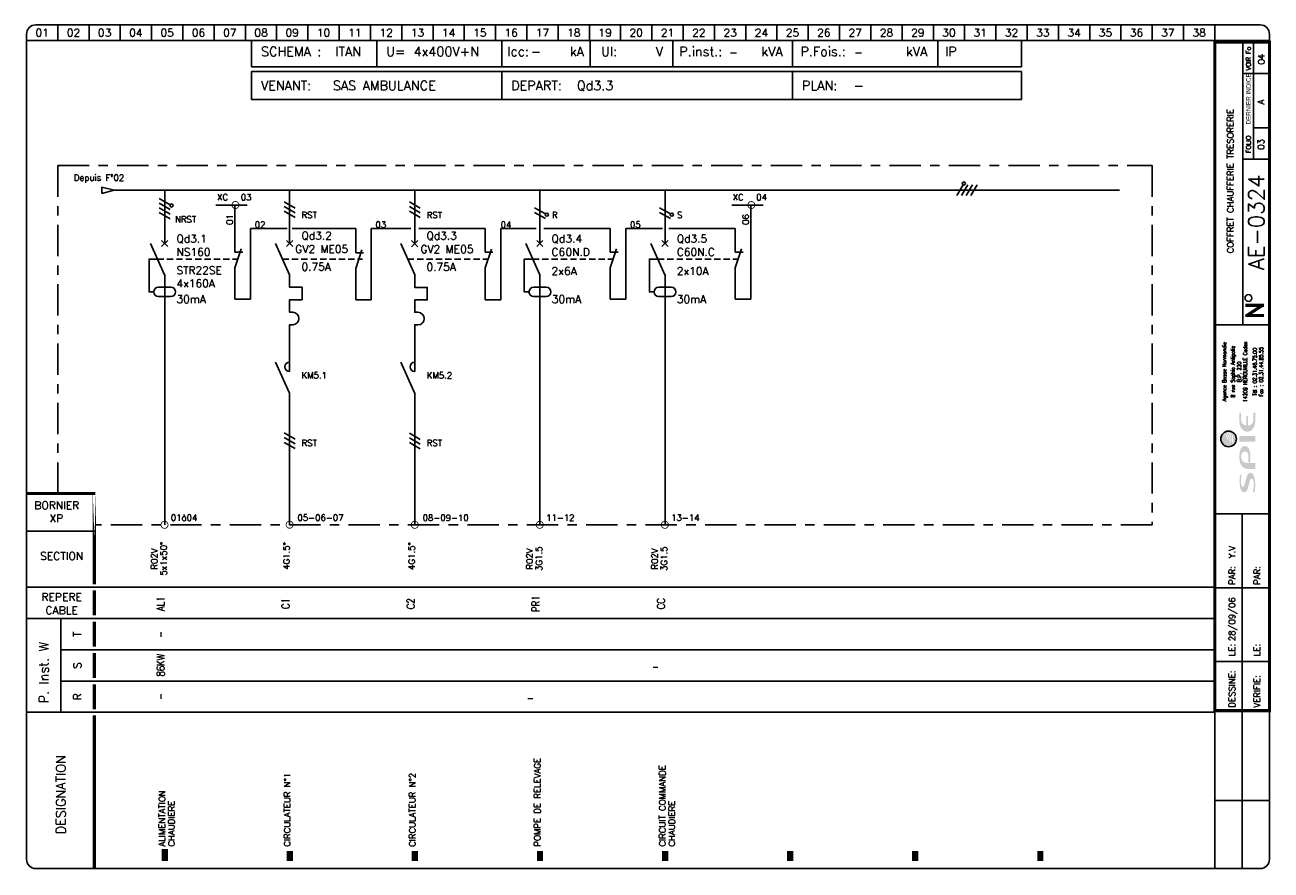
# Model space of a CAD drawing. Header units: millimetres. Extents: x 0 to 398, y -1 to 270.
import ezdxf
from ezdxf.enums import TextEntityAlignment as Align

# ---------------------------------------------------------------- set-up
doc = ezdxf.new("R2010")
doc.units = ezdxf.units.MM
doc.header["$LTSCALE"] = 20
doc.header["$MEASUREMENT"] = 0
doc.linetypes.add('AXES', pattern=[0.95, 0.5, -0.15, 0.15, -0.15])
doc.linetypes.add('DISCONTINU', pattern=[0.15, 0.1, -0.05])
for name, color, linetype in [('LOGO_SPIE', 160, 'Continuous'), ('POINTILLE', 5, 'DISCONTINU'), ('TEXTE', 3, 'Continuous'), ('TRAIAXE', 6, 'AXES'), ('TRAIFIN', 1, 'Continuous'), ('TRAIGROS', 2, 'Continuous'), ('TRAIMOY', 4, 'Continuous')]:
    doc.layers.add(name, color=color, linetype=linetype)
doc.styles.add('ROMANS8', font='ROMANS8.shx')
doc.styles.get("Standard").update_dxf_attribs({"font": 'simplex.shx'})
doc.styles.add('TEXTE', font='txt8', dxfattribs={"height": 2.5})
doc.styles.add('TXT', font='txt', dxfattribs={"width": 0.8})

# ---------------------------------------------------------------- blocks, each defined once
blk = doc.blocks.new('CART')
at = {"layer": 'TEXTE', "color": 7}
for p, q in [((72.02, 264.91), (72.02, 256.49)), ((112.02, 264.91), (112.02, 256.49)), ((152.02, 264.91), (152.02, 256.49)), ((180.26, 264.91), (180.26, 256.49)), ((206.73, 264.91), (206.73, 256.49)), ((244.98, 264.91), (244.98, 256.49)), ((291.46, 264.91), (291.46, 256.49)), ((318.22, 264.91), (318.22, 256.49)), ((318.22, 256.49), (72.02, 256.49)), ((72, 246), (72, 255)), ((72, 255), (318.25, 255)), ((152, 255), (152, 246)), ((245, 255), (245, 246)), ((318.25, 255), (318.25, 246)), ((318.25, 246), (72, 246)), ((11.02, 79.91), (11.02, 49.91))]:
    blk.add_line(p, q, dxfattribs=at)
at = {"layer": 'TEXTE', "color": 7, "const_width": 1}
for points in [[(395.77, 180.16), (389.77, 180.16)], [(390.27, 176.91), (395.27, 180.16)], [(395.77, 176.91), (389.77, 176.91)]]:
    blk.add_lwpolyline(points, dxfattribs=at)
at = {"layer": 'TEXTE', "color": 7}
blk.add_circle((390.78, 182.5), 1.08, dxfattribs=at)
at = {"layer": 'TRAIAXE', "color": 6}
for p, q in [((10.02, 119.91), (10.02, 224.91)), ((10.02, 224.91), (360.02, 224.91)), ((360.02, 224.91), (360.02, 109.91)), ((360.02, 109.91), (22.02, 109.91))]:
    blk.add_line(p, q, dxfattribs=at)
at = {"layer": 'TRAIFIN', "color": 7}
for p, q in [((10.02, 269.91), (10.02, 264.91)), ((20.02, 269.91), (20.02, 264.91)), ((30.02, 269.91), (30.02, 264.91)), ((40.02, 269.91), (40.02, 264.91)), ((50.02, 269.91), (50.02, 264.91)), ((60.02, 269.91), (60.02, 264.91)), ((70.02, 269.91), (70.02, 264.91)), ((80.02, 269.91), (80.02, 264.91)), ((90.02, 269.91), (90.02, 264.91)), ((100.02, 269.91), (100.02, 264.91)), ((110.02, 269.91), (110.02, 264.91)), ((120.02, 269.91), (120.02, 264.91)), ((130.02, 269.91), (130.02, 264.91)), ((140.02, 269.91), (140.02, 264.91)), ((150.02, 269.91), (150.02, 264.91)), ((160.02, 269.91), (160.02, 264.91)), ((170.02, 269.91), (170.02, 264.91)), ((180.02, 269.91), (180.02, 264.91)), ((190.02, 269.91), (190.02, 264.91)), ((200.02, 269.91), (200.02, 264.91)), ((210.02, 269.91), (210.02, 264.91)), ((220.02, 269.91), (220.02, 264.91)), ((230.02, 269.91), (230.02, 264.91)), ((240.02, 269.91), (240.02, 264.91)), ((250.02, 269.91), (250.02, 264.91)), ((260.02, 269.91), (260.02, 264.91)), ((270.02, 269.91), (270.02, 264.91)), ((280.02, 269.91), (280.02, 264.91)), ((290.02, 269.91), (290.02, 264.91)), ((300.02, 269.91), (300.02, 264.91)), ((310.02, 269.91), (310.02, 264.91)), ((320.02, 269.91), (320.02, 264.91)), ((330.02, 269.91), (330.02, 264.91)), ((340.02, 269.91), (340.02, 264.91)), ((350.02, 269.91), (350.02, 264.91)), ((360.02, 269.91), (360.02, 264.91)), ((370.02, 269.91), (370.02, 264.91)), ((380.02, 269.91), (380.02, 264.91)), ((392.43, 226.95), (392.43, 264.41)), ((392.43, 237), (396.98, 237))]:
    blk.add_line(p, q, dxfattribs=at)
at = {"layer": 'TRAIGROS', "color": 7}
for p, q in [((3.02, 269.91), (394.52, 269.91)), ((0.02, 266.91), (0.02, 264.91)), ((0.02, 264.91), (0.02, 2.91)), ((397.52, 264.91), (0.02, 264.91)), ((397.52, 264.91), (0.02, 264.91)), ((389.02, 173.91), (389.02, 264.41)), ((397.52, 266.91), (397.52, 264.91)), ((397.52, 2.91), (397.52, 264.91)), ((389.02, 254.41), (397.02, 254.41)), ((389.02, 226.92), (397.02, 226.92)), ((380.02, 173.91), (397.52, 173.91)), ((380.02, 113.43), (397.53, 113.43)), ((0.02, 107.91), (22.02, 107.91)), ((0.02, 89.91), (380.02, 89.91)), ((11.02, 79.91), (0.02, 79.91)), ((11.02, 79.91), (380.02, 79.91)), ((11.02, 69.91), (380.02, 69.91)), ((11.02, 59.91), (380.02, 59.91)), ((0.02, 49.91), (380.02, 49.91)), ((380.02, -0.12), (380.02, 50.43)), ((3.02, -0.09), (394.52, -0.09))]:
    blk.add_line(p, q, dxfattribs=at)
for points, const_width in [([(380.02, 264.41), (380.02, 50.43), (397.52, 50.43), (397.52, 264.41), (380.02, 264.41)], 1), ([(0.02, 119.91), (22.02, 119.91)], 1), ([(21.73, 88.91), (21.73, 80.91)], 1), ([(21.73, 78.91), (21.73, 70.91)], 1), ([(21.73, 68.91), (21.73, 60.91)], 1), ([(21.73, 58.91), (21.73, 50.91)], 1), ([(21.73, 48.91), (21.73, 43.38)], 1), ([(21.73, 43.38), (21.73, -0.09)], 1), ([(44.23, 6.14), (44.23, 2.27)], 2), ([(84.23, 5.5), (84.23, 2.27)], 2), ([(124.23, 5.5), (124.23, 2.27)], 2), ([(164.23, 5.5), (164.23, 2.27)], 2), ([(204.23, 5.5), (204.23, 2.27)], 2), ([(244.23, 5.5), (244.23, 2.27)], 2), ([(284.23, 5.5), (284.23, 2.27)], 2), ([(324.23, 5.5), (324.23, 2.27)], 2)]:
    blk.add_lwpolyline(points, dxfattribs=dict(at, const_width=const_width))
at = {"layer": 'TRAIGROS', "color": 7, "const_width": 1}
blk.add_lwpolyline([(21.73, 119.95), (21.73, 90.91)], close=True, dxfattribs=at)
at = {"layer": 'TRAIGROS', "color": 7}
for centre, start, end in [((3.02, 266.91), 90, 180), ((394.52, 266.91), 0, 90), ((3.02, 2.91), 180, 270), ((394.52, 2.91), 270, 0)]:
    blk.add_arc(centre, 3, start, end, dxfattribs=at)
at = {"layer": 'TRAIMOY', "color": 7}
for p, q in [((388.77, -0.1), (388.77, 113.43)), ((380.02, 89.73), (397.53, 89.73)), ((380.02, 66.18), (397.53, 66.18)), ((380.02, 21.66), (397.53, 21.66))]:
    blk.add_line(p, q, dxfattribs=at)
at = {"layer": 'TEXTE', "color": 7}
for s, p in [('01', (5.02, 267.41)), ('02', (15.02, 267.41)), ('03', (25.02, 267.41)), ('04', (35.02, 267.41)), ('05', (45.02, 267.41)), ('06', (55.02, 267.41)), ('07', (65.02, 267.41)), ('08', (75.02, 267.41)), ('09', (85.02, 267.41)), ('10', (95.02, 267.41)), ('11', (105.02, 267.41)), ('12', (115.02, 267.41)), ('13', (125.02, 267.41)), ('14', (135.02, 267.41)), ('15', (145.02, 267.41)), ('16', (155.02, 267.41)), ('17', (165.02, 267.41)), ('18', (175.02, 267.41)), ('19', (185.02, 267.41)), ('20', (195.02, 267.41)), ('21', (205.02, 267.41)), ('22', (215.02, 267.41)), ('23', (225.02, 267.41)), ('24', (235.02, 267.41)), ('25', (245.02, 267.41)), ('26', (255.02, 267.41)), ('27', (265.02, 267.41)), ('28', (275.02, 267.41)), ('29', (285.02, 267.41)), ('30', (295.02, 267.41)), ('31', (305.02, 267.41)), ('32', (315.02, 267.41)), ('33', (325.02, 267.41)), ('34', (335.02, 267.41)), ('35', (345.02, 267.41)), ('36', (355.02, 267.41)), ('37', (365.02, 267.41)), ('38', (375.02, 267.41))]:
    blk.add_text(s, height=2.5, dxfattribs=at).set_placement(p, align=Align.MIDDLE)
for s, height, p in [('kA', 3, (173.77, 259.91)), ('Ul:', 3, (183.77, 259.91)), ('P.inst.:', 3, (208.77, 259.91)), ('kVA', 3, (235.02, 259.91)), ('P.Fois.:', 3, (247.52, 259.91)), ('kVA', 3, (281.27, 259.91)), ('SCHEMA :', 3, (75.02, 259.91)), ('U=', 3, (115.02, 259.91)), ('Icc:', 3, (153.77, 259.91)), ('V', 3, (201.27, 259.91)), ('IP', 3, (293.77, 259.91)), ('VENANT:', 3, (75, 249)), ('DEPART:', 3, (155, 249)), ('PLAN:', 3, (248, 249)), ('BORNIER', 2.5, (2.52, 114.91))]:
    blk.add_text(s, height=height, dxfattribs=at).set_placement(p)
at = {"layer": 'TEXTE', "color": 7, "width": 0.867769}
blk.add_text('VOIR Fo', height=1.5, rotation=90, dxfattribs=at).set_placement((391.52, 255.41), (391.52, 262.91), align=Align.FIT)
at = {"layer": 'TEXTE', "color": 7, "style": 'TXT', "width": 0.8}
blk.add_text('DERNIER INDICE', height=1.5, rotation=90, dxfattribs=at).set_placement((391.52, 238.03))
at = {"layer": 'TEXTE', "color": 7}
for s, height, p in [('FOLIO', 1.5, (391.52, 231.67)), ('T', 2.5, (17.52, 74.91)), ('S', 2.5, (17.52, 64.91)), ('R', 2.5, (17.52, 54.91))]:
    blk.add_text(s, height=height, rotation=90, dxfattribs=at).set_placement(p, align=Align.CENTER)
for s, p in [('SECTION', (11.27, 98.66)), ('REPERE', (11.27, 85.59)), ('CABLE', (11.27, 81.3))]:
    blk.add_text(s, height=2.5, dxfattribs=at).set_placement(p, align=Align.CENTER)
for s, height, p in [('PAR:', 2, (386.53, 90.73)), ('PAR:', 2, (394.53, 90.73)), ('P. Inst. W', 3, (7.05, 52.81)), ('LE:', 2, (386.53, 67.86)), ('LE:', 2, (394.53, 67.86)), ('DESSINE:', 2, (386.53, 51.43)), ('VERIFIE:', 2, (394.53, 51.43)), ('DESIGNATION', 3, (12.52, 10.91))]:
    blk.add_text(s, height=height, rotation=90, dxfattribs=at).set_placement(p)
at = {"layer": 'TEXTE'}
for tag, p in [('FOLIO_SUIVANT', (395.92, 258.95)), ('INDICE', (395.81, 245.26)), ('FOLIO', (395.81, 231.67))]:
    blk.add_attdef(tag, text='', height=2, rotation=90, dxfattribs=at).set_placement(p, align=Align.CENTER)
at = {"layer": 'TEXTE', "color": 4}
for tag, p, height in [('REGIME_DE_NEUTRE', (98.77, 259.91), 3), ('TENSION', (123.77, 259.91), 3), ('ICC', (161.27, 259.91), 3), ('UI', (189.27, 259.91), 3), ('P_INSTAL', (224.73, 259.91), 2.5), ('PUISSSANCE_DE_FOISO', (264.73, 259.91), 2.5), ('VENANT_DE', (98, 249), 3), ('DEPART', (176, 249), 3), ('PLAN', (264.5, 249), 3)]:
    blk.add_attdef(tag, p, '', height=height, dxfattribs=at)
at = {"layer": 'TEXTE'}
blk.add_attdef('INTITULE_DU_PLAN', text='', height=2, rotation=90, dxfattribs=at).set_placement((385.02, 219.91), align=Align.MIDDLE)
at = {"layer": 'TEXTE', "color": 4}
blk.add_attdef('NUMERO', text='', height=5, rotation=90, dxfattribs=at).set_placement((395.81, 206.7), align=Align.CENTER)
at = {"layer": 'TEXTE'}
for tag, p in [('DESSINATEUR', (386.55, 97.87)), ('DATE', (386.53, 72.67))]:
    blk.add_attdef(tag, p, '', height=2, rotation=90, dxfattribs=at)
blk = doc.blocks.new('AI9-BLK3')
at = {"layer": 'LOGO_SPIE'}
h = blk.add_hatch(color=176, dxfattribs=at)
h.dxf.hatch_style = 2
edge = h.paths.add_edge_path()
edge.add_spline(control_points=[(-87.1, 11), (-87.1, 9.4), (-85.2, 7.9), (-81.7, 7), (-78.2, 6.1), (-73.9, 5), (-69.4, 3.9), (-60.5, 1.7), (-51.2, -1.1), (-51.2, -7.8), (-51.2, -15.2), (-64.6, -20.2), (-82.8, -20.2), (-89.5, -20.2), (-95.8, -19.6), (-102.2, -17.8), (-102.2, -17.8), (-100.2, -14.1), (-100.2, -14.1), (-94.3, -16.3), (-86, -16.7), (-79.8, -16.7), (-72.4, -16.7), (-66.3, -14.3), (-66.3, -10.9), (-66.3, -8.9), (-68.3, -7.2), (-71.6, -6.3), (-75, -5.4), (-79.3, -4.3), (-83.7, -3.3), (-92.4, -1.4), (-101.5, 1.2), (-101.5, 8.1), (-101.5, 14.8), (-91.8, 20.1), (-73.9, 20.1), (-68.3, 20.1), (-60.1, 19.3), (-54.8, 17.2), (-54.8, 17.2), (-57.2, 14.4), (-57.2, 14.4), (-62.6, 15.9), (-68.8, 16.5), (-74.4, 16.5), (-83.8, 16.5), (-87.1, 13.8), (-87.1, 11)], knot_values=[0, 0, 0, 0, 1, 1, 1, 2, 2, 2, 3, 3, 3, 4, 4, 4, 5, 5, 5, 6, 6, 6, 7, 7, 7, 8, 8, 8, 9, 9, 9, 10, 10, 10, 11, 11, 11, 12, 12, 12, 13, 13, 13, 14, 14, 14, 15, 15, 15, 16, 16, 16, 16], degree=3, periodic=0)
h = blk.add_hatch(color=176, dxfattribs=at)
h.dxf.hatch_style = 2
edge = h.paths.add_edge_path()
edge.add_spline(control_points=[(-7.6, -2.8), (-2.1, -2.8), (3.1, 0.7), (3.1, 6.4), (3.1, 12.1), (-1.3, 15.9), (-7.6, 15.9), (-7.6, 15.9), (-11.2, 15.9), (-11.2, 15.9), (-19.8, 15.9), (-26.7, 9.4), (-26.7, 0), (-26.7, 0), (-26.7, -20.2), (-26.7, -20.2), (-26.7, -20.2), (-41.3, -20.2), (-41.3, -20.2), (-41.3, -20.2), (-41.3, -0.1), (-41.3, -0.1), (-41.3, 11.2), (-29.8, 20.1), (-15.9, 20.1), (-15.9, 20.1), (-5.8, 20.1), (-5.8, 20.1), (4.7, 20.1), (17.3, 16.7), (17.3, 6.4), (17.3, -4.1), (5.8, -7.3), (-5.8, -7.3), (-5.8, -7.3), (-25, -7.3), (-25, -7.3), (-25, -7.3), (-25, -2.8), (-25, -2.8), (-25, -2.8), (-7.6, -2.8), (-7.6, -2.8)], knot_values=[0, 0, 0, 0, 1, 1, 1, 2, 2, 2, 3, 3, 3, 4, 4, 4, 5, 5, 5, 6, 6, 6, 7, 7, 7, 8, 8, 8, 9, 9, 9, 10, 10, 10, 11, 11, 11, 12, 12, 12, 13, 13, 13, 14, 14, 14, 14], degree=3, periodic=0)
h = blk.add_hatch(color=176, dxfattribs=at)
h.dxf.hatch_style = 2
h.paths.add_polyline_path([(42.6, -20.2), (28, -20.2), (28, 20.1), (42.6, 20.1)])
h = blk.add_hatch(color=176, dxfattribs=at)
h.dxf.hatch_style = 2
edge = h.paths.add_edge_path()
edge.add_spline(control_points=[(94.4, -2.1), (94.4, -2.1), (69.3, -2.1), (69.3, -2.1), (70.3, -9.8), (76.3, -15.5), (83.4, -15.5), (83.4, -15.5), (102.2, -15.5), (102.2, -15.5), (102.2, -15.5), (102.2, -20.1), (102.2, -20.1), (102.2, -20.1), (79.3, -20.1), (79.3, -20.1), (65.4, -20.1), (53.9, -11.2), (53.9, 0.1), (53.9, 11.3), (65.4, 20.2), (79.3, 20.2), (79.3, 20.2), (102.2, 20.2), (102.2, 20.2), (102.2, 20.2), (102.2, 15.8), (102.2, 15.8), (102.2, 15.8), (83.4, 15.8), (83.4, 15.8), (76.3, 15.8), (70.2, 10), (69.3, 2.3), (69.3, 2.3), (94.4, 2.3), (94.4, 2.3), (94.4, 2.3), (94.4, -2.1), (94.4, -2.1)], knot_values=[0, 0, 0, 0, 1, 1, 1, 2, 2, 2, 3, 3, 3, 4, 4, 4, 5, 5, 5, 6, 6, 6, 7, 7, 7, 8, 8, 8, 9, 9, 9, 10, 10, 10, 11, 11, 11, 12, 12, 12, 13, 13, 13, 13], degree=3, periodic=0)
blk = doc.blocks.new('AI9-BLK2')
at = {"layer": 'LOGO_SPIE', "color": 7}
blk.add_circle((0, 0.000086), 20.000157, dxfattribs=at)
blk = doc.blocks.new('AI9-BLK1')
at = {"layer": 'LOGO_SPIE'}
h = blk.add_hatch(color=20, dxfattribs=at)
h.dxf.hatch_style = 2
edge = h.paths.add_edge_path()
edge.add_spline(control_points=[(-20, 0), (-20, 11), (-11, 20), (0, 20), (9.1, 20), (16.7, 14), (19.2, 5.7), (17.6, 8), (15.8, 10.2), (13.7, 12.1), (13.3, 11.9), (12.9, 11.7), (12.5, 11.6), (15.2, 9.5), (17.6, 7), (19.5, 4.2), (19.8, 3.2), (19.9, 2.1), (20, 0.9), (17.4, 4.7), (13.8, 8), (10, 10.4), (9.4, 10.1), (8.9, 9.8), (8.3, 9.5), (12.7, 7.3), (16.9, 3.9), (20, -0.1), (20, -1), (19.9, -1.8), (19.8, -2.7), (16, 2), (11, 5.6), (5.3, 7.7), (4.6, 7.2), (3.8, 6.7), (3.1, 6.2), (9.6, 4.6), (15.3, 1.1), (19.7, -3.7), (19.5, -4.4), (19.3, -5.2), (19.1, -5.9), (14.1, -0.7), (7.3, 2.7), (-0.3, 3.5), (-1.1, 2.8), (-2, 2), (-2.8, 1.2), (-2.8, 1.2), (-2.4, 1.2), (-2.4, 1.2), (5.7, 1.2), (13.1, -1.9), (18.8, -7), (18.5, -7.7), (18.2, -8.4), (17.8, -9.1), (12.6, -4.8), (6, -2.3), (-1.3, -2.3), (-2.9, -2.3), (-4.5, -2.4), (-6.1, -2.7), (-6.9, -3.7), (-7.7, -4.8), (-8.4, -5.9), (-5.7, -5.2), (-3, -4.8), (-0.1, -4.8), (6.3, -4.8), (12.3, -6.8), (17.2, -10.2), (16.8, -10.9), (16.3, -11.6), (15.8, -12.3), (11.4, -9.7), (6.4, -8.2), (1, -8.2), (-3.3, -8.2), (-7.4, -9.2), (-11, -10.8), (-11.6, -12.1), (-12.1, -13.4), (-12.6, -14.7), (-8.3, -12.2), (-3.2, -10.7), (2.1, -10.7), (6.6, -10.7), (10.9, -11.7), (14.7, -13.6), (11, -17.5), (5.8, -20), (0, -20), (-11, -20), (-20, -11), (-20, 0)], knot_values=[0, 0, 0, 0, 1, 1, 1, 2, 2, 2, 3, 3, 3, 4, 4, 4, 5, 5, 5, 6, 6, 6, 7, 7, 7, 8, 8, 8, 9, 9, 9, 10, 10, 10, 11, 11, 11, 12, 12, 12, 13, 13, 13, 14, 14, 14, 15, 15, 15, 16, 16, 16, 17, 17, 17, 18, 18, 18, 19, 19, 19, 20, 20, 20, 21, 21, 21, 22, 22, 22, 23, 23, 23, 24, 24, 24, 25, 25, 25, 26, 26, 26, 27, 27, 27, 28, 28, 28, 29, 29, 29, 30, 30, 30, 31, 31, 31, 32, 32, 32, 32], degree=3, periodic=0)
at = {"layer": 'LOGO_SPIE', "color": 7}
blk.add_blockref('AI9-BLK2', (0, 0), dxfattribs=at)
blk = doc.blocks.new('logo_SPIE_rvb')
at = {"layer": 'LOGO_SPIE', "color": 7}
for name, p in [('AI9-BLK1', (180.777941, 135.963363)), ('AI9-BLK3', (145.467434, 87.922626))]:
    blk.add_blockref(name, p, dxfattribs=at)
blk = doc.blocks.new('Logo spie Carouche folio')
at = {"xscale": 0.125, "yscale": 0.125, "zscale": 0.125, "rotation": 90}
blk.add_blockref('logo_SPIE_rvb', (21.4, 1.38), dxfattribs=at)
at = {"color": 7, "style": 'ROMANS8', "width": 0.8}
for s, height, p in [('Agence Basse Normandie', 1.2384, (3.67, 45.47)), ('8 rue Sophia Antipolis', 1.2384, (6.4, 45.47)), ('14209 HEROUVILLE Cedex', 1.2384, (10.36, 45.47)), ('B.P. 220', 1.238, (8.44, 45.47)), ('Tél : 02.31.46.75.00', 1.2384, (13.4, 45.47)), ('Fax : 02.31.44.85.55', 1.2384, (15.43, 45.47))]:
    blk.add_text(s, height=height, rotation=90, dxfattribs=at).set_placement(p, align=Align.CENTER)
blk = doc.blocks.new('U3')
at = {"layer": 'TRAIGROS'}
for p, q in [((0, -10), (-4.5, 0)), ((-1, 1), (1, -1)), ((-1, -1), (1, 1))]:
    blk.add_line(p, q, dxfattribs=at)
blk = doc.blocks.new('X64')
at = {"linetype": 'Continuous'}
for points in [[(-1.73, 2.5), (1.73, 0.5)], [(-1.73, 1), (1.73, -1)], [(-1.73, -0.5), (1.73, -2.5)], [(-1.73, -2), (1.73, -4)]]:
    blk.add_lwpolyline(points, dxfattribs=at)
blk.add_circle((2.17, 0.25), 0.5, dxfattribs=at)
blk = doc.blocks.new('X05')
at = {"layer": 'TRAIFIN'}
for p, q in [((0, 8), (0, 2)), ((0, -8), (0, -3))]:
    blk.add_line(p, q, dxfattribs=at)
at = {"layer": 'TRAIGROS'}
for p, q in [((2, 3), (0, -3)), ((0, 2), (2.5, 2))]:
    blk.add_line(p, q, dxfattribs=at)
blk = doc.blocks.new('R101', base_point=(222.38, 164.86))
at = {"layer": 'TRAIGROS'}
for p, q in [((222.38, 165.89), (226.25, 164.86)), ((222.38, 163.82), (222.38, 165.89)), ((226.25, 164.86), (222.38, 163.82))]:
    blk.add_line(p, q, dxfattribs=at)
blk = doc.blocks.new('R12')
at = {"layer": 'TRAIFIN'}
blk.add_line((0, 0), (0, 10), dxfattribs=at)
at = {"layer": 'TRAIGROS'}
for p, q in [((2, 16), (0, 10)), ((0, 15), (2.5, 15))]:
    blk.add_line(p, q, dxfattribs=at)
blk = doc.blocks.new('U75')
at = {"layer": 'TRAIFIN', "const_width": 0.25}
blk.add_lwpolyline([(-1.125, 0, 1), (1.125, 0, 1)], format="xyb", close=True, dxfattribs=at)
blk = doc.blocks.new('X128')
at = {"color": 0, "linetype": 'ByBlock'}
blk.add_lwpolyline([(-3.5, -15.5), (-5, -15.5), (-5, -5), (-4.27, -5), (-2.27, -5)], dxfattribs=at)
blk.add_lwpolyline([(2, -17, 1), (2, -14), (-2, -14, 1), (-2, -17)], format="xyb", close=True, dxfattribs=at)
blk = doc.blocks.new('X61')
at = {"linetype": 'Continuous'}
for points in [[(-1.73, 1), (1.73, -1)], [(-1.73, -0.5), (1.73, -2.5)], [(-1.73, -2), (1.73, -4)]]:
    blk.add_lwpolyline(points, dxfattribs=at)
blk = doc.blocks.new('X55')
blk.add_lwpolyline([(0, 0), (0, -4), (4, -4), (4, -8), (0, -8), (0, -12), (1, -12, -1), (1, -16), (0, -16), (0, -20)], format="xyb")
blk = doc.blocks.new('U2')
at = {"layer": 'TRAIFIN'}
blk.add_arc((0, -1.5), 1.5, 90, 270, dxfattribs=at)
at = {"layer": 'TRAIGROS'}
blk.add_line((0, -10), (-4.5, 0), dxfattribs=at)
at = {"layer": 'TRAIMOY'}
blk.add_line((0, -3), (0, 0), dxfattribs=at)
blk = doc.blocks.new('X62')
at = {"linetype": 'Continuous'}
for points in [[(-1.73, 2.5), (1.73, 0.5)], [(-1.73, 1), (1.73, -1)]]:
    blk.add_lwpolyline(points, dxfattribs=at)
blk.add_circle((2.17, 0.25), 0.5, dxfattribs=at)

msp = doc.modelspace()

# ---------------------------------------------------------------- linework, layer by layer
at = {"layer": 'POINTILLE'}
for p, q in [((41.94, 194.96), (67.53, 194.96)), ((81.91, 194.96), (107.49, 194.96)), ((121.94, 194.92), (147.53, 194.92)), ((161.94, 194.96), (187.53, 194.96)), ((201.94, 194.96), (227.53, 194.96))]:
    msp.add_line(p, q, dxfattribs=at)
at = {"layer": 'TRAIAXE'}
for p, q in [((60.59, 212.27), (73.09, 212.27)), ((225.59, 212.27), (238.09, 212.27))]:
    msp.add_line(p, q, dxfattribs=at)
at = {"layer": 'TRAIFIN'}
for p, q in [((66.69, 197.21), (66.69, 212.27)), ((231.69, 197.21), (231.69, 212.27)), ((71.69, 182.13), (71.69, 204.71)), ((83.37, 204.71), (71.69, 204.71)), ((105.29, 204.71), (85, 204.71)), ((105.29, 196.96), (105.29, 204.71)), ((110.29, 181.88), (110.29, 204.71)), ((110.29, 204.71), (122.97, 204.71)), ((125.44, 204.71), (146.69, 204.71)), ((146.69, 203.21), (146.69, 204.71)), ((151.69, 181.88), (151.69, 204.71)), ((151.69, 204.71), (163.01, 204.71)), ((165.48, 204.79), (186.69, 204.79)), ((186.69, 203.21), (186.69, 204.79)), ((191.69, 182.13), (191.69, 204.71)), ((203.37, 204.71), (191.69, 204.71)), ((205.48, 204.71), (226.69, 204.71)), ((226.69, 203.21), (226.69, 204.71)), ((231.69, 182.13), (231.69, 204.71)), ((66.69, 182.13), (66.69, 187.21)), ((146.69, 181.88), (146.69, 187.21)), ((186.69, 182.13), (186.69, 187.21)), ((226.69, 182.13), (226.69, 187.21)), ((66.69, 182.13), (71.69, 182.13)), ((105.29, 181.96), (105.29, 181.88)), ((105.29, 181.88), (110.29, 181.88)), ((146.69, 181.88), (151.69, 181.88)), ((186.69, 182.13), (191.69, 182.13)), ((226.69, 182.13), (231.69, 182.13))]:
    msp.add_line(p, q, dxfattribs=at)
at = {"layer": 'TRAIFIN', "const_width": 0.25}
for points in [[(43.03, 109.91, 1), (45.28, 109.91, 1)], [(83.03, 109.95, 1), (85.28, 109.95, 1)], [(83.03, 109.95, 1), (85.28, 109.95, 1)], [(123.07, 109.91, 1), (125.32, 109.91, 1)], [(123.07, 109.91, 1), (125.32, 109.91, 1)], [(163.03, 109.91, 1), (165.28, 109.91, 1)], [(203.03, 109.91, 1), (205.28, 109.91, 1)]]:
    msp.add_lwpolyline(points, format="xyb", close=True, dxfattribs=at)
at = {"layer": 'TRAIGROS'}
msp.add_line((28, 217), (349.55, 217), dxfattribs=at)
at = {"layer": 'TRAIMOY'}
for p, q in [((44.23, 200), (44.23, 217)), ((84.16, 199.96), (84.16, 216.96)), ((124.19, 199.92), (124.19, 216.92)), ((164.23, 200), (164.23, 217)), ((204.23, 200), (204.23, 217)), ((44.23, 190), (44.23, 109.91)), ((164.23, 190), (164.23, 109.91)), ((204.23, 190), (204.23, 109.91)), ((84.16, 169.96), (84.16, 162)), ((124.19, 169.92), (124.19, 161.96)), ((84.16, 152), (84.16, 109.91)), ((124.19, 151.96), (124.19, 109.91))]:
    msp.add_line(p, q, dxfattribs=at)

# ---------------------------------------------------------------- block references
at = {"layer": 'TEXTE'}
ref = msp.add_blockref('CART', (0, 0), dxfattribs=at)
ref.add_attrib('INTITULE_DU_PLAN', 'COFFRET CHAUFFERIE TRESORERIE', dxfattribs={"height": 2, "rotation": 90}).set_placement((385.02, 219.91), align=Align.MIDDLE)
ref.add_attrib('NUMERO', 'AE-0324', dxfattribs={"color": 4, "height": 5, "rotation": 90}).set_placement((395.81, 206.7), align=Align.CENTER)
ref.add_attrib('FOLIO', '03', dxfattribs={"height": 2, "rotation": 90}).set_placement((395.81, 231.67), align=Align.CENTER)
ref.add_attrib('FOLIO_SUIVANT', '04', dxfattribs={"height": 2, "rotation": 90}).set_placement((395.92, 258.95), align=Align.CENTER)
ref.add_attrib('INDICE', 'A', dxfattribs={"height": 2, "rotation": 90}).set_placement((395.81, 245.26), align=Align.CENTER)
ref.add_attrib('DESSINATEUR', ' Y.V', (386.55, 97.87), dxfattribs={"height": 2, "rotation": 90})
ref.add_attrib('DATE', '28/09/06', (386.53, 72.67), dxfattribs={"height": 2, "rotation": 90})
ref.add_attrib('REGIME_DE_NEUTRE', 'ITAN', (98.77, 259.91), dxfattribs={"color": 4, "height": 3})
ref.add_attrib('TENSION', '4x400V+N', (123.77, 259.91), dxfattribs={"color": 4, "height": 3})
ref.add_attrib('ICC', '-', (161.27, 259.91), dxfattribs={"color": 4, "height": 3})
ref.add_attrib('P_INSTAL', '-', (224.73, 259.91), dxfattribs={"color": 4, "height": 2.5})
ref.add_attrib('PUISSSANCE_DE_FOISO', '-', (264.73, 259.91), dxfattribs={"color": 4, "height": 2.5})
ref.add_attrib('VENANT_DE', 'SAS AMBULANCE', (98, 249), dxfattribs={"color": 4, "height": 3})
ref.add_attrib('DEPART', 'Qd3.3', (176, 249), dxfattribs={"color": 4, "height": 3})
ref.add_attrib('PLAN', '-', (264.5, 249), dxfattribs={"color": 4, "height": 3})
msp.add_blockref('R12', (105.29, 181.96), dxfattribs=at)
at = {"layer": 'TRAIFIN', "rotation": 90}
msp.add_blockref('X64', (300.02, 217), dxfattribs=at)
at = {"layer": 'TRAIFIN'}
for name, p in [('X64', (44.23, 211.85)), ('U75', (66.84, 212.27)), ('X61', (84.16, 212.29)), ('X61', (124.19, 212.26)), ('X62', (164.23, 208.91)), ('X62', (204.23, 208.91)), ('U75', (231.84, 212.27)), ('U3', (44.19, 199.96)), ('U3', (84.16, 199.96)), ('U3', (124.19, 199.92)), ('U3', (164.19, 199.96)), ('U3', (204.19, 199.96)), ('X128', (44.21, 199.96)), ('X128', (164.21, 199.96)), ('X128', (204.21, 199.96)), ('X55', (84.16, 189.96)), ('X55', (124.19, 189.92)), ('X61', (84.16, 138.31)), ('X61', (124.19, 138.27))]:
    msp.add_blockref(name, p, dxfattribs=at)
at = {"layer": 'TRAIGROS'}
for name, p in [('R101', (24.14, 217)), ('X05', (66.69, 195.21)), ('X05', (146.69, 195.17)), ('X05', (186.69, 195.21)), ('X05', (226.69, 195.21))]:
    msp.add_blockref(name, p, dxfattribs=at)
at = {"layer": 'TRAIMOY'}
for name, p in [('Logo spie Carouche folio', (380.02, 113.43)), ('U2', (84.16, 162)), ('U2', (124.19, 161.96))]:
    msp.add_blockref(name, p, dxfattribs=at)

# ---------------------------------------------------------------- texts
at = {"layer": 'TEXTE'}
for s, height, p in [('Depuis F°02', 2, (15.16, 220.02)), ('NRST', 2, (47.51, 206.65)), ('RST', 2, (87.98, 208.05)), ('RST', 2, (128.01, 208.02)), ('R', 2, (168.05, 208.09)), ('S', 2, (208.05, 208.09)), ('Qd3.2', 2.5, (87.91, 201.21)), ('Qd3.3', 2.5, (127.94, 201.17)), ('Qd3.1', 2.5, (47.94, 200.24)), ('GV2 ME05', 2.5, (85.98, 196.92)), ('GV2 ME05', 2.5, (126.01, 196.89)), ('Qd3.4', 2.5, (167.94, 200.24)), ('Qd3.5', 2.5, (207.94, 200.24)), ('NS160', 2.5, (47.94, 195.95)), ('C60N.D', 2.5, (167.94, 195.95)), ('C60N.C', 2.5, (207.94, 195.95)), ('STR22SE', 2.5, (47.94, 190.14)), ('0.75A', 2.5, (87.91, 191.25)), ('0.75A', 2.5, (127.94, 191.21)), ('2x6A', 2.5, (167.94, 189.88)), ('2x10A', 2.5, (207.94, 189.88)), ('4x160A', 2.5, (47.94, 185.93)), ('30mA ', 2.5, (47.96, 180.89)), ('30mA ', 2.5, (167.96, 180.89)), ('30mA ', 2.5, (207.96, 180.89)), ('KM5.1', 2, (87.98, 156.75)), ('KM5.2', 2, (128.01, 156.72)), ('RST', 2, (87.98, 135.13)), ('RST', 2, (128.01, 135.09)), ('01à04', 2, (46.17, 111.19)), ('05-06-07', 2, (86.66, 111.2)), ('08-09-10', 2, (126.69, 111.16)), ('11-12', 2, (166.17, 111.19)), ('13-14', 2, (206.17, 111.19)), ('-', 2, (200.04, 63.48)), ('-', 2, (160.04, 53.48))]:
    msp.add_text(s, height=height, dxfattribs=at).set_placement(p)
for s, p in [('XC', (62.73, 214.77)), ('03', (70.25, 214.77)), ('XC', (227.58, 214.77)), ('04', (235.1, 214.77)), ('02', (74.72, 205.99)), ('03', (113.32, 205.99)), ('04', (153.36, 205.99)), ('05', (194.72, 205.99))]:
    msp.add_text(s, height=2, dxfattribs=at).set_placement(p, align=Align.MIDDLE)
for s, p in [('01', (65.01, 207.62)), ('06', (230.01, 207.62))]:
    msp.add_text(s, height=2, rotation=90, dxfattribs=at).set_placement(p, align=Align.MIDDLE)
at = {"layer": 'TEXTE', "color": 4}
msp.add_text(' XP', height=2.5, dxfattribs=at).set_placement((5.63, 110.74))
at = {"layer": 'TEXTE'}
for s, p in [('5x1x50°', (44.88, 99.07)), ('4G1.5°', (84.16, 99.95)), ('4G1.5°', (124.19, 99.91)), ('R02V', (41.88, 98.99)), ('R02V', (161.88, 98.99)), ('3G1.5', (164.88, 99.07)), ('R02V', (201.88, 98.99)), ('3G1.5', (204.88, 99.07))]:
    msp.add_text(s, height=2, rotation=90, dxfattribs=at).set_placement(p, align=Align.CENTER)
at = {"layer": 'TEXTE', "style": 'TEXTE', "width": 0.8}
for s, p in [('AL1', (44.19, 84.67)), ('C1', (84.12, 84.71)), ('C2', (124.15, 84.67)), ('PR1', (164.12, 84.67)), ('CC', (204.19, 84.67)), ('-', (44.19, 74.84)), ('86KW', (44.19, 65)), ('-', (44.19, 54.98))]:
    msp.add_text(s, height=2.5, rotation=90, dxfattribs=at).set_placement(p, align=Align.CENTER)
at = {"layer": 'TEXTE', "ltscale": 0.9}
for s, p in [('POMPE DE RELEVAGE', (164.39, 6.96)), ('CIRCUIT COMMANDE', (204.39, 6.96)), ('CIRCULATEUR N°1', (84.39, 6.91)), ('CIRCULATEUR N°2', (124.42, 6.87)), ('ALIMENTATION ', (44.39, 6.96)), ('CHAUDIERE', (47.39, 6.96)), ('CHAUDIERE', (207.39, 6.96))]:
    msp.add_text(s, height=2, rotation=90, dxfattribs=at).set_placement(p)

doc.saveas('drawing.dxf')
